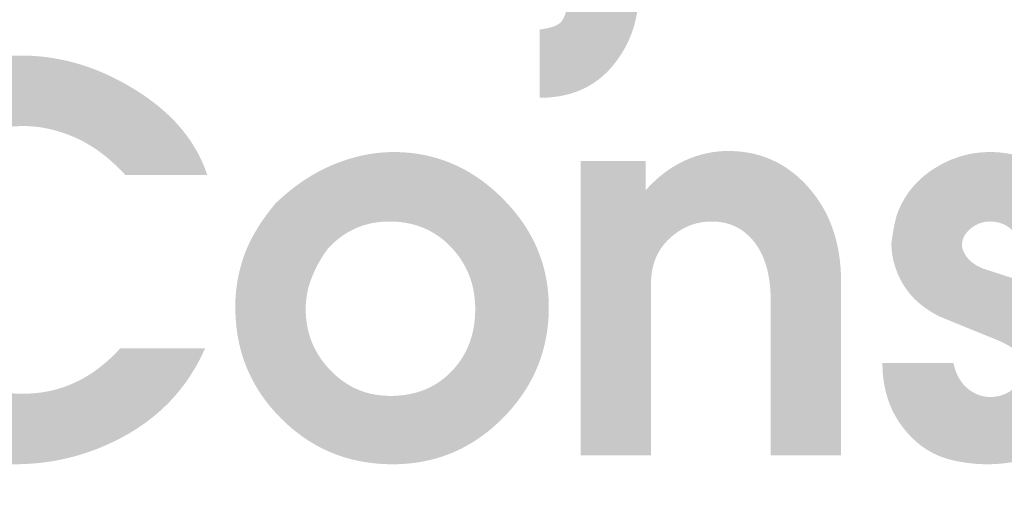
# Model space of a CAD drawing. Header units: millimetres. Extents: x 8949 to 48457, y -1077 to 15217.
# Tile 23 of 63: x 23380 to 23446, y 9944 to 9976. Entities that reach past the tile are written whole.
import ezdxf

# ---------------------------------------------------------------- set-up
doc = ezdxf.new("R2010")
doc.units = ezdxf.units.MM
doc.layers.add('0A_OCIEPLENIE', color=30, linetype='Continuous', lineweight=9)
doc.layers.add('0Z_OPISY', color=7, linetype='Continuous', lineweight=9)
doc.styles.add('ARIAL 2', font='ARIALN.TTF')

# ---------------------------------------------------------------- blocks, each defined once
blk = doc.blocks.new('G$C46E6ED60')
at = {"true_color": 0x142354}
h = blk.add_hatch(color=179, dxfattribs=at)
h.paths.add_polyline_path([(600.55, 202.51), (618.17, 202.51), (618.17, 186.49), (600.55, 186.49)])
h.paths.add_polyline_path([(618.17, 178.01), (618.17, 106.71), (618.16, 105.86), (618.13, 105.01), (618.08, 104.17), (618.01, 103.35), (617.92, 102.53), (617.81, 101.72), (617.68, 100.92), (617.52, 100.14), (617.35, 99.36), (617.16, 98.59), (616.95, 97.83), (616.71, 97.08), (616.46, 96.34), (616.19, 95.61), (615.89, 94.89), (615.58, 94.18), (615.25, 93.48), (614.89, 92.79), (614.52, 92.11), (614.12, 91.44), (613.71, 90.77), (613.27, 90.12), (612.82, 89.48), (612.34, 88.85), (611.77, 88.12), (611.18, 87.43), (610.57, 86.77), (609.94, 86.14), (609.29, 85.54), (608.63, 84.97), (607.94, 84.43), (607.24, 83.92), (606.51, 83.44), (605.77, 83), (605.01, 82.58), (604.23, 82.2), (603.43, 81.84), (602.61, 81.52), (601.78, 81.23), (600.92, 80.96), (600.05, 80.73), (599.16, 80.53), (598.24, 80.36), (597.31, 80.23), (596.36, 80.12), (595.4, 80.04), (594.41, 79.99), (593.4, 79.98), (593.4, 97.05), (593.73, 97.1), (594.04, 97.14), (594.35, 97.19), (594.65, 97.24), (594.94, 97.3), (595.21, 97.35), (595.48, 97.41), (595.74, 97.47), (595.99, 97.54), (596.23, 97.6), (596.46, 97.67), (596.68, 97.74), (596.89, 97.82), (597.09, 97.89), (597.28, 97.97), (597.46, 98.05), (597.64, 98.13), (597.8, 98.22), (597.95, 98.3), (598.09, 98.39), (598.23, 98.48), (598.35, 98.58), (598.47, 98.67), (598.57, 98.77), (598.73, 98.95), (598.89, 99.15), (599.03, 99.36), (599.17, 99.59), (599.31, 99.82), (599.44, 100.08), (599.56, 100.34), (599.67, 100.62), (599.78, 100.92), (599.88, 101.22), (599.97, 101.54), (600.05, 101.88), (600.13, 102.23), (600.21, 102.59), (600.27, 102.97), (600.33, 103.36), (600.38, 103.76), (600.43, 104.18), (600.46, 104.61), (600.5, 105.05), (600.52, 105.51), (600.54, 105.99), (600.55, 106.47), (600.55, 106.97), (600.55, 178.01)])
for points in [[(413.37, 41.44), (413.39, 42.81), (413.46, 44.18), (413.57, 45.55), (413.72, 46.91), (413.92, 48.26), (414.17, 49.61), (414.45, 50.95), (414.78, 52.29), (415.16, 53.62), (415.58, 54.95), (416.04, 56.27), (416.55, 57.58), (417.1, 58.89), (417.7, 60.19), (418.34, 61.49), (419.03, 62.79), (419.76, 64.07), (420.53, 65.35), (421.35, 66.63), (422.21, 67.9), (423.11, 69.17), (424.06, 70.42), (425.06, 71.68), (426.1, 72.93), (427.36, 74.36), (428.64, 75.74), (429.96, 77.05), (431.3, 78.3), (432.67, 79.49), (434.07, 80.63), (435.49, 81.69), (436.94, 82.7), (438.42, 83.65), (439.92, 84.53), (441.46, 85.36), (443.02, 86.12), (444.6, 86.83), (446.22, 87.47), (447.86, 88.05), (449.53, 88.57), (451.22, 89.03), (452.94, 89.42), (454.69, 89.76), (456.47, 90.03), (458.28, 90.25), (460.11, 90.4), (461.97, 90.49), (463.85, 90.52), (465.01, 90.51), (466.16, 90.47), (467.32, 90.4), (468.47, 90.31), (469.62, 90.18), (470.76, 90.03), (471.91, 89.86), (473.05, 89.65), (474.19, 89.42), (475.33, 89.17), (476.46, 88.88), (477.59, 88.57), (478.72, 88.23), (479.85, 87.87), (480.98, 87.47), (482.1, 87.05), (483.22, 86.6), (484.34, 86.13), (485.46, 85.63), (486.57, 85.1), (487.68, 84.54), (488.79, 83.96), (489.9, 83.35), (491, 82.71), (492.22, 81.97), (493.4, 81.22), (494.55, 80.45), (495.66, 79.67), (496.73, 78.87), (497.77, 78.06), (498.77, 77.23), (499.73, 76.38), (500.66, 75.52), (501.55, 74.64), (502.41, 73.75), (503.23, 72.84), (504.01, 71.92), (504.75, 70.98), (505.46, 70.02), (506.14, 69.05), (506.77, 68.06), (507.37, 67.06), (507.94, 66.04), (508.46, 65.01), (508.96, 63.96), (509.41, 62.89), (509.83, 61.81), (510.21, 60.72), (489.68, 60.72), (489.21, 61.23), (488.73, 61.73), (488.25, 62.22), (487.76, 62.7), (487.27, 63.17), (486.78, 63.62), (486.29, 64.07), (485.79, 64.5), (485.29, 64.93), (484.79, 65.34), (484.28, 65.74), (483.77, 66.13), (483.26, 66.51), (482.75, 66.87), (482.23, 67.23), (481.71, 67.57), (481.18, 67.91), (480.66, 68.23), (480.13, 68.54), (479.59, 68.84), (479.06, 69.13), (478.52, 69.4), (477.98, 69.67), (477.43, 69.92), (476.88, 70.17), (476.34, 70.4), (475.79, 70.62), (475.24, 70.84), (474.69, 71.04), (474.14, 71.23), (473.58, 71.41), (473.03, 71.58), (472.48, 71.74), (471.93, 71.89), (471.37, 72.03), (470.82, 72.16), (470.26, 72.28), (469.71, 72.39), (469.15, 72.49), (468.59, 72.58), (468.04, 72.66), (467.48, 72.72), (466.92, 72.78), (466.36, 72.83), (465.8, 72.86), (465.24, 72.89), (464.68, 72.9), (464.11, 72.91), (463.03, 72.89), (461.95, 72.84), (460.88, 72.75), (459.83, 72.63), (458.79, 72.48), (457.76, 72.29), (456.74, 72.06), (455.73, 71.8), (454.73, 71.5), (453.75, 71.17), (452.77, 70.81), (451.81, 70.41), (450.86, 69.98), (449.92, 69.51), (448.99, 69.01), (448.07, 68.47), (447.16, 67.9), (446.27, 67.29), (445.38, 66.65), (444.51, 65.97), (443.65, 65.26), (442.8, 64.52), (441.96, 63.74), (441.13, 62.93), (440.33, 62.09), (439.56, 61.24), (438.82, 60.38), (438.11, 59.51), (437.45, 58.63), (436.81, 57.74), (436.21, 56.84), (435.65, 55.92), (435.11, 55), (434.62, 54.07), (434.16, 53.12), (433.73, 52.16), (433.33, 51.2), (432.97, 50.22), (432.65, 49.23), (432.36, 48.23), (432.1, 47.22), (431.88, 46.2), (431.69, 45.17), (431.54, 44.13), (431.42, 43.08), (431.33, 42.02), (431.28, 40.94), (431.26, 39.86), (431.28, 38.63), (431.33, 37.43), (431.42, 36.23), (431.54, 35.06), (431.7, 33.91), (431.89, 32.77), (432.12, 31.65), (432.38, 30.54), (432.68, 29.46), (433.01, 28.39), (433.38, 27.34), (433.78, 26.3), (434.22, 25.29), (434.69, 24.29), (435.19, 23.31), (435.74, 22.34), (436.31, 21.4), (436.93, 20.47), (437.57, 19.56), (438.25, 18.66), (438.97, 17.79), (439.72, 16.93), (440.51, 16.09), (441.33, 15.26), (442.13, 14.51), (442.95, 13.79), (443.77, 13.1), (444.61, 12.44), (445.47, 11.81), (446.33, 11.22), (447.21, 10.65), (448.1, 10.12), (449, 9.63), (449.92, 9.16), (450.85, 8.73), (451.79, 8.32), (452.75, 7.96), (453.72, 7.62), (454.7, 7.31), (455.69, 7.04), (456.7, 6.8), (457.72, 6.59), (458.75, 6.41), (459.8, 6.27), (460.86, 6.16), (461.93, 6.08), (463.02, 6.03), (464.11, 6.01), (465.28, 6.03), (466.43, 6.09), (467.57, 6.19), (468.69, 6.33), (469.8, 6.51), (470.9, 6.72), (471.99, 6.98), (473.06, 7.28), (474.13, 7.61), (475.17, 7.99), (476.21, 8.4), (477.23, 8.86), (478.24, 9.35), (479.24, 9.88), (480.22, 10.46), (481.19, 11.07), (482.15, 11.72), (483.09, 12.42), (484.02, 13.15), (484.94, 13.92), (485.85, 14.73), (486.74, 15.58), (487.62, 16.47), (488.49, 17.4), (509.69, 17.4), (509.12, 16.16), (508.52, 14.94), (507.9, 13.74), (507.24, 12.57), (506.56, 11.43), (505.84, 10.31), (505.1, 9.22), (504.33, 8.16), (503.52, 7.12), (502.69, 6.1), (501.83, 5.12), (500.94, 4.15), (500.02, 3.22), (499.07, 2.31), (498.09, 1.42), (497.08, 0.56), (496.05, -0.27), (494.98, -1.08), (493.88, -1.86), (492.76, -2.62), (491.6, -3.35), (490.42, -4.05), (489.2, -4.73), (487.96, -5.39), (486.94, -5.89), (485.91, -6.38), (484.89, -6.84), (483.85, -7.29), (482.81, -7.71), (481.76, -8.11), (480.71, -8.48), (479.66, -8.84), (478.59, -9.18), (477.53, -9.49), (476.45, -9.78), (475.37, -10.05), (474.29, -10.3), (473.2, -10.53), (472.1, -10.73), (471, -10.92), (469.9, -11.08), (468.78, -11.22), (467.67, -11.34), (466.54, -11.43), (465.41, -11.51), (464.28, -11.56), (463.14, -11.6), (461.99, -11.61), (460.31, -11.58), (458.66, -11.51), (457.03, -11.38), (455.42, -11.21), (453.83, -10.99), (452.27, -10.72), (450.72, -10.39), (449.2, -10.02), (447.71, -9.6), (446.23, -9.13), (444.78, -8.61), (443.35, -8.04), (441.94, -7.42), (440.56, -6.75), (439.19, -6.03), (437.86, -5.26), (436.54, -4.44), (435.24, -3.57), (433.97, -2.66), (432.72, -1.69), (431.49, -0.67), (430.29, 0.4), (429.11, 1.51), (427.95, 2.68), (426.76, 3.95), (425.62, 5.25), (424.53, 6.58), (423.49, 7.95), (422.51, 9.34), (421.57, 10.76), (420.69, 12.21), (419.85, 13.69), (419.07, 15.2), (418.33, 16.74), (417.65, 18.31), (417.02, 19.91), (416.43, 21.54), (415.9, 23.2), (415.42, 24.89), (414.99, 26.61), (414.61, 28.36), (414.28, 30.14), (414, 31.94), (413.78, 33.78), (413.6, 35.65), (413.47, 37.55), (413.4, 39.48)], [(682.69, 50.61), (682.91, 51.24), (683.16, 51.85), (683.42, 52.45), (683.69, 53.04), (683.98, 53.63), (684.29, 54.2), (684.61, 54.76), (684.95, 55.3), (685.3, 55.84), (685.67, 56.37), (686.06, 56.88), (686.46, 57.38), (686.88, 57.88), (687.31, 58.36), (687.76, 58.83), (688.22, 59.29), (688.7, 59.74), (689.19, 60.18), (689.7, 60.6), (690.23, 61.02), (690.77, 61.42), (691.33, 61.81), (691.9, 62.2), (692.49, 62.57), (693.02, 62.88), (693.55, 63.18), (694.09, 63.47), (694.63, 63.74), (695.17, 64), (695.72, 64.25), (696.26, 64.49), (696.82, 64.71), (697.37, 64.91), (697.92, 65.11), (698.48, 65.29), (699.05, 65.45), (699.61, 65.61), (700.18, 65.75), (700.75, 65.88), (701.32, 65.99), (701.89, 66.09), (702.47, 66.18), (703.05, 66.25), (703.64, 66.31), (704.22, 66.36), (704.81, 66.39), (705.4, 66.41), (706, 66.42), (706.79, 66.41), (707.57, 66.37), (708.35, 66.32), (709.12, 66.24), (709.88, 66.14), (710.63, 66.02), (711.38, 65.88), (712.12, 65.71), (712.85, 65.52), (713.57, 65.31), (714.28, 65.08), (714.99, 64.83), (715.69, 64.55), (716.38, 64.25), (717.07, 63.93), (717.75, 63.59), (718.42, 63.22), (719.08, 62.84), (719.73, 62.43), (720.38, 62), (721.02, 61.55), (721.65, 61.07), (722.28, 60.57), (722.89, 60.05), (723.49, 59.52), (724.07, 58.97), (724.62, 58.41), (725.14, 57.84), (725.64, 57.25), (726.11, 56.66), (726.55, 56.05), (726.97, 55.43), (727.37, 54.8), (727.74, 54.16), (728.08, 53.5), (728.4, 52.83), (728.7, 52.16), (728.97, 51.46), (729.21, 50.76), (729.42, 50.05), (729.62, 49.32), (729.78, 48.58), (729.92, 47.83), (730.04, 47.07), (730.13, 46.29), (730.19, 45.51), (730.23, 44.71), (730.24, 43.9), (713.42, 43.9), (713.33, 44.12), (713.23, 44.33), (713.14, 44.54), (713.04, 44.74), (712.94, 44.94), (712.83, 45.14), (712.72, 45.32), (712.61, 45.51), (712.5, 45.69), (712.38, 45.86), (712.26, 46.03), (712.14, 46.2), (712.01, 46.36), (711.89, 46.51), (711.75, 46.66), (711.62, 46.81), (711.48, 46.95), (711.34, 47.09), (711.2, 47.22), (711.05, 47.34), (710.9, 47.46), (710.75, 47.58), (710.6, 47.69), (710.44, 47.8), (710.28, 47.9), (710.11, 48), (709.95, 48.09), (709.78, 48.18), (709.61, 48.27), (709.44, 48.35), (709.27, 48.43), (709.09, 48.5), (708.91, 48.57), (708.73, 48.63), (708.55, 48.69), (708.37, 48.74), (708.18, 48.79), (707.99, 48.84), (707.8, 48.88), (707.61, 48.92), (707.41, 48.95), (707.22, 48.98), (707.02, 49), (706.82, 49.02), (706.62, 49.04), (706.41, 49.05), (706.21, 49.06), (706, 49.06), (705.78, 49.05), (705.56, 49.05), (705.34, 49.03), (705.13, 49.01), (704.91, 48.98), (704.7, 48.95), (704.49, 48.91), (704.28, 48.86), (704.08, 48.81), (703.87, 48.75), (703.67, 48.68), (703.46, 48.61), (703.26, 48.53), (703.06, 48.45), (702.87, 48.36), (702.67, 48.26), (702.48, 48.16), (702.28, 48.05), (702.09, 47.94), (701.9, 47.82), (701.72, 47.69), (701.53, 47.55), (701.34, 47.41), (701.16, 47.27), (700.98, 47.12), (700.81, 46.96), (700.65, 46.81), (700.49, 46.65), (700.35, 46.49), (700.21, 46.33), (700.07, 46.16), (699.95, 45.99), (699.83, 45.82), (699.72, 45.65), (699.62, 45.47), (699.52, 45.3), (699.44, 45.12), (699.36, 44.93), (699.29, 44.75), (699.22, 44.56), (699.16, 44.37), (699.12, 44.17), (699.07, 43.98), (699.04, 43.78), (699.01, 43.58), (698.99, 43.37), (698.98, 43.17), (698.98, 42.96), (699, 42.82), (699.03, 42.69), (699.06, 42.56), (699.09, 42.43), (699.13, 42.29), (699.17, 42.16), (699.22, 42.03), (699.27, 41.9), (699.32, 41.77), (699.37, 41.64), (699.43, 41.51), (699.49, 41.38), (699.56, 41.25), (699.62, 41.12), (699.7, 40.99), (699.77, 40.86), (699.85, 40.73), (699.93, 40.6), (700.02, 40.47), (700.11, 40.34), (700.2, 40.22), (700.3, 40.09), (700.4, 39.96), (700.5, 39.83), (700.61, 39.71), (700.72, 39.58), (700.84, 39.46), (700.96, 39.34), (701.09, 39.22), (701.22, 39.1), (701.35, 38.98), (701.49, 38.87), (701.64, 38.75), (701.79, 38.64), (701.95, 38.53), (702.11, 38.42), (702.27, 38.32), (702.44, 38.21), (702.62, 38.11), (702.8, 38.01), (702.98, 37.91), (703.17, 37.81), (703.36, 37.71), (703.56, 37.62), (703.77, 37.52), (703.98, 37.43), (704.19, 37.34), (704.41, 37.25), (705.03, 37.05), (705.65, 36.85), (706.26, 36.65), (706.88, 36.45), (707.5, 36.25), (708.12, 36.05), (708.74, 35.85), (709.35, 35.65), (709.97, 35.45), (710.59, 35.25), (711.21, 35.05), (711.83, 34.85), (712.44, 34.66), (713.06, 34.46), (713.68, 34.26), (714.3, 34.06), (714.92, 33.86), (715.54, 33.66), (716.15, 33.46), (716.77, 33.26), (717.39, 33.06), (718.01, 32.86), (718.63, 32.66), (719.25, 32.47), (720.2, 32), (721.11, 31.52), (722, 31.02), (722.84, 30.51), (723.65, 29.97), (724.42, 29.42), (725.15, 28.85), (725.85, 28.26), (726.51, 27.66), (727.14, 27.03), (727.73, 26.39), (728.28, 25.73), (728.8, 25.05), (729.28, 24.36), (729.73, 23.64), (730.13, 22.91), (730.51, 22.16), (730.84, 21.39), (731.14, 20.61), (731.4, 19.8), (731.63, 18.98), (731.82, 18.14), (731.97, 17.28), (732.09, 16.41), (732.08, 15.44), (732.05, 14.49), (731.99, 13.55), (731.92, 12.63), (731.82, 11.72), (731.69, 10.82), (731.55, 9.94), (731.39, 9.07), (731.2, 8.22), (730.99, 7.38), (730.76, 6.56), (730.5, 5.75), (730.23, 4.96), (729.93, 4.17), (729.61, 3.41), (729.27, 2.66), (728.9, 1.92), (728.52, 1.2), (728.11, 0.49), (727.68, -0.21), (727.23, -0.89), (726.75, -1.56), (726.26, -2.21), (725.74, -2.85), (725.12, -3.56), (724.48, -4.25), (723.83, -4.9), (723.15, -5.52), (722.45, -6.12), (721.74, -6.68), (721, -7.21), (720.25, -7.72), (719.47, -8.19), (718.68, -8.63), (717.86, -9.04), (717.03, -9.42), (716.17, -9.77), (715.3, -10.09), (714.4, -10.38), (713.49, -10.64), (712.56, -10.86), (711.6, -11.06), (710.63, -11.23), (709.64, -11.36), (708.63, -11.47), (707.6, -11.55), (706.54, -11.59), (705.47, -11.61), (705.15, -11.61), (704.83, -11.6), (704.51, -11.6), (704.19, -11.59), (703.86, -11.57), (703.54, -11.56), (703.22, -11.54), (702.89, -11.52), (702.57, -11.5), (702.24, -11.47), (701.92, -11.44), (701.59, -11.41), (701.27, -11.38), (700.94, -11.34), (700.61, -11.3), (700.29, -11.26), (699.96, -11.21), (699.63, -11.16), (699.3, -11.11), (698.97, -11.06), (698.64, -11), (698.31, -10.94), (697.98, -10.88), (697.65, -10.81), (697.01, -10.68), (696.37, -10.53), (695.74, -10.37), (695.12, -10.19), (694.51, -9.99), (693.91, -9.77), (693.32, -9.54), (692.74, -9.29), (692.16, -9.02), (691.6, -8.74), (691.05, -8.43), (690.5, -8.12), (689.96, -7.78), (689.44, -7.43), (688.92, -7.06), (688.41, -6.67), (687.91, -6.26), (687.42, -5.84), (686.94, -5.4), (686.47, -4.95), (686.01, -4.47), (685.55, -3.98), (685.11, -3.47), (684.68, -2.95), (684.22, -2.38), (683.79, -1.8), (683.37, -1.21), (682.98, -0.6), (682.6, 0.01), (682.24, 0.63), (681.9, 1.27), (681.58, 1.91), (681.28, 2.57), (681, 3.24), (680.74, 3.91), (680.5, 4.6), (680.28, 5.3), (680.08, 6.01), (679.89, 6.73), (679.73, 7.46), (679.58, 8.2), (679.46, 8.96), (679.35, 9.72), (679.26, 10.49), (679.19, 11.28), (679.15, 12.07), (679.12, 12.88), (679.11, 13.69), (696.86, 13.69), (696.94, 13.35), (697.03, 13.01), (697.12, 12.68), (697.21, 12.36), (697.32, 12.04), (697.43, 11.73), (697.54, 11.43), (697.66, 11.14), (697.79, 10.85), (697.92, 10.57), (698.06, 10.29), (698.2, 10.03), (698.35, 9.77), (698.5, 9.51), (698.67, 9.27), (698.83, 9.03), (699, 8.8), (699.18, 8.57), (699.36, 8.35), (699.55, 8.14), (699.75, 7.94), (699.95, 7.74), (700.16, 7.55), (700.37, 7.37), (700.58, 7.19), (700.8, 7.02), (701.02, 6.86), (701.24, 6.71), (701.47, 6.56), (701.69, 6.43), (701.92, 6.29), (702.14, 6.17), (702.37, 6.05), (702.6, 5.95), (702.83, 5.85), (703.07, 5.75), (703.3, 5.67), (703.54, 5.59), (703.78, 5.52), (704.02, 5.45), (704.26, 5.39), (704.5, 5.35), (704.75, 5.3), (704.99, 5.27), (705.24, 5.24), (705.49, 5.23), (705.74, 5.21), (706, 5.21), (706.29, 5.21), (706.58, 5.23), (706.87, 5.24), (707.16, 5.27), (707.44, 5.31), (707.71, 5.35), (707.99, 5.4), (708.26, 5.45), (708.52, 5.52), (708.78, 5.59), (709.04, 5.67), (709.29, 5.76), (709.54, 5.85), (709.79, 5.96), (710.03, 6.07), (710.27, 6.19), (710.5, 6.31), (710.73, 6.44), (710.96, 6.58), (711.18, 6.73), (711.4, 6.89), (711.61, 7.05), (711.82, 7.22), (712.03, 7.4), (712.23, 7.59), (712.42, 7.78), (712.6, 7.97), (712.78, 8.17), (712.94, 8.37), (713.1, 8.58), (713.25, 8.79), (713.39, 9), (713.52, 9.22), (713.64, 9.45), (713.76, 9.68), (713.87, 9.91), (713.96, 10.15), (714.05, 10.39), (714.13, 10.64), (714.21, 10.89), (714.27, 11.14), (714.33, 11.4), (714.37, 11.66), (714.41, 11.93), (714.44, 12.2), (714.46, 12.48), (714.48, 12.76), (714.48, 13.05), (714.47, 13.36), (714.43, 13.66), (714.37, 13.96), (714.28, 14.26), (714.17, 14.56), (714.04, 14.85), (713.88, 15.14), (713.69, 15.43), (713.48, 15.71), (713.25, 16), (712.99, 16.27), (712.71, 16.55), (712.4, 16.82), (712.07, 17.09), (711.71, 17.36), (711.33, 17.62), (710.92, 17.88), (710.49, 18.14), (710.04, 18.39), (709.56, 18.64), (709.05, 18.89), (708.52, 19.14), (707.97, 19.38), (707.39, 19.62), (706.8, 19.86), (706.21, 20.09), (705.63, 20.33), (705.04, 20.57), (704.45, 20.81), (703.87, 21.04), (703.29, 21.28), (702.7, 21.52), (702.12, 21.75), (701.54, 21.99), (700.96, 22.22), (700.39, 22.46), (699.81, 22.69), (699.24, 22.93), (698.66, 23.16), (698.09, 23.4), (697.52, 23.63), (696.95, 23.86), (696.38, 24.1), (695.81, 24.33), (695.25, 24.56), (694.68, 24.79), (694.12, 25.03), (693.55, 25.26), (693.04, 25.52), (692.54, 25.78), (692.04, 26.05), (691.56, 26.33), (691.1, 26.61), (690.64, 26.9), (690.19, 27.2), (689.76, 27.51), (689.33, 27.82), (688.92, 28.14), (688.52, 28.46), (688.13, 28.79), (687.75, 29.13), (687.39, 29.47), (687.03, 29.83), (686.69, 30.18), (686.35, 30.55), (686.03, 30.92), (685.72, 31.3), (685.42, 31.68), (685.13, 32.07), (684.86, 32.47), (684.59, 32.88), (684.34, 33.29), (684.09, 33.7), (683.86, 34.12), (683.64, 34.54), (683.43, 34.96), (683.23, 35.38), (683.03, 35.8), (682.85, 36.22), (682.68, 36.65), (682.52, 37.07), (682.37, 37.5), (682.23, 37.93), (682.1, 38.35), (681.99, 38.78), (681.88, 39.21), (681.78, 39.65), (681.69, 40.08), (681.61, 40.51), (681.55, 40.95), (681.49, 41.39), (681.44, 41.82), (681.41, 42.26), (681.38, 42.7), (681.36, 43.14), (681.36, 43.59), (681.38, 43.76), (681.4, 43.93), (681.42, 44.1), (681.45, 44.27), (681.47, 44.44), (681.49, 44.6), (681.51, 44.76), (681.53, 44.92), (681.56, 45.08), (681.58, 45.24), (681.6, 45.39), (681.62, 45.54), (681.64, 45.69), (681.67, 45.83), (681.69, 45.97), (681.71, 46.12), (681.73, 46.25), (681.76, 46.39), (681.78, 46.53), (681.8, 46.66), (681.82, 46.79), (681.85, 46.91), (681.87, 47.04), (681.89, 47.16), (681.91, 47.29), (681.94, 47.41), (681.96, 47.54), (681.99, 47.67), (682.01, 47.8), (682.04, 47.93), (682.07, 48.06), (682.1, 48.2), (682.13, 48.33), (682.16, 48.47), (682.19, 48.61), (682.22, 48.76), (682.25, 48.9), (682.29, 49.05), (682.32, 49.19), (682.36, 49.34), (682.4, 49.5), (682.44, 49.65), (682.47, 49.81), (682.51, 49.96), (682.56, 50.12), (682.6, 50.28), (682.64, 50.45)]]:
    blk.add_hatch(color=179, dxfattribs=at).paths.add_polyline_path(points, is_closed=False)
blk.add_hatch(color=179, dxfattribs=at).paths.add_polyline_path([(603.61, 64.16), (619.9, 64.16), (619.9, 56.88), (620.27, 57.28), (620.63, 57.68), (621.01, 58.06), (621.38, 58.44), (621.76, 58.81), (622.14, 59.17), (622.53, 59.53), (622.92, 59.87), (623.31, 60.21), (623.7, 60.53), (624.1, 60.85), (624.5, 61.16), (624.91, 61.47), (625.31, 61.76), (625.73, 62.04), (626.14, 62.32), (626.56, 62.59), (626.98, 62.85), (627.4, 63.1), (627.83, 63.34), (628.26, 63.58), (628.69, 63.8), (629.13, 64.02), (629.57, 64.23), (630.01, 64.43), (630.45, 64.62), (630.9, 64.8), (631.34, 64.98), (631.79, 65.14), (632.24, 65.3), (632.69, 65.45), (633.14, 65.59), (633.59, 65.72), (634.05, 65.85), (634.5, 65.96), (634.96, 66.07), (635.42, 66.17), (635.88, 66.25), (636.34, 66.33), (636.81, 66.41), (637.27, 66.47), (637.73, 66.53), (638.2, 66.57), (638.67, 66.61), (639.14, 66.64), (639.61, 66.66), (640.08, 66.67), (640.56, 66.68), (641.52, 66.66), (642.48, 66.62), (643.42, 66.54), (644.34, 66.44), (645.26, 66.3), (646.16, 66.14), (647.05, 65.95), (647.92, 65.72), (648.78, 65.47), (649.63, 65.18), (650.47, 64.87), (651.29, 64.52), (652.1, 64.15), (652.9, 63.75), (653.69, 63.31), (654.46, 62.85), (655.22, 62.36), (655.96, 61.83), (656.7, 61.28), (657.42, 60.7), (658.12, 60.08), (658.82, 59.44), (659.5, 58.77), (660.17, 58.06), (660.87, 57.28), (661.54, 56.48), (662.18, 55.66), (662.8, 54.82), (663.38, 53.95), (663.93, 53.07), (664.46, 52.17), (664.95, 51.25), (665.41, 50.31), (665.84, 49.35), (666.25, 48.37), (666.62, 47.37), (666.97, 46.35), (667.28, 45.31), (667.56, 44.25), (667.82, 43.17), (668.04, 42.07), (668.24, 40.95), (668.4, 39.82), (668.53, 38.66), (668.64, 37.48), (668.71, 36.28), (668.76, 35.06), (668.77, 33.83), (668.77, -9.36), (651.16, -9.36), (651.16, 29.19), (651.15, 30.01), (651.13, 30.82), (651.09, 31.6), (651.04, 32.38), (650.97, 33.13), (650.88, 33.87), (650.78, 34.59), (650.66, 35.3), (650.53, 35.99), (650.38, 36.67), (650.22, 37.32), (650.04, 37.97), (649.84, 38.59), (649.63, 39.2), (649.4, 39.8), (649.16, 40.38), (648.9, 40.94), (648.63, 41.48), (648.34, 42.01), (648.03, 42.53), (647.71, 43.03), (647.38, 43.51), (647.03, 43.97), (646.66, 44.42), (646.32, 44.8), (645.98, 45.16), (645.63, 45.51), (645.27, 45.84), (644.9, 46.15), (644.53, 46.45), (644.15, 46.73), (643.76, 47), (643.36, 47.25), (642.95, 47.48), (642.54, 47.7), (642.12, 47.9), (641.69, 48.08), (641.25, 48.25), (640.81, 48.41), (640.35, 48.54), (639.89, 48.66), (639.43, 48.77), (638.95, 48.86), (638.47, 48.93), (637.98, 48.99), (637.48, 49.03), (636.97, 49.05), (636.46, 49.06), (635.95, 49.05), (635.45, 49.03), (634.95, 48.99), (634.47, 48.94), (633.98, 48.87), (633.5, 48.79), (633.03, 48.69), (632.56, 48.58), (632.1, 48.45), (631.64, 48.31), (631.19, 48.15), (630.74, 47.98), (630.3, 47.8), (629.86, 47.59), (629.43, 47.38), (629.01, 47.15), (628.59, 46.9), (628.17, 46.64), (627.76, 46.36), (627.36, 46.07), (626.96, 45.76), (626.56, 45.44), (626.17, 45.11), (625.79, 44.75), (625.42, 44.39), (625.06, 44.02), (624.72, 43.64), (624.39, 43.25), (624.09, 42.85), (623.79, 42.44), (623.52, 42.02), (623.25, 41.6), (623.01, 41.16), (622.78, 40.72), (622.56, 40.27), (622.37, 39.8), (622.18, 39.33), (622.02, 38.85), (621.87, 38.37), (621.73, 37.87), (621.61, 37.36), (621.51, 36.85), (621.42, 36.32), (621.35, 35.79), (621.3, 35.25), (621.26, 34.7), (621.23, 34.14), (621.23, 33.57), (621.23, -9.36), (603.61, -9.36)])
h = blk.add_hatch(color=179, dxfattribs=at)
h.paths.add_polyline_path([(540.55, 42.46), (540.34, 42.18), (540.14, 41.91), (539.94, 41.62), (539.74, 41.34), (539.54, 41.06), (539.35, 40.77), (539.16, 40.48), (538.98, 40.19), (538.79, 39.9), (538.61, 39.61), (538.44, 39.31), (538.27, 39.01), (538.1, 38.71), (537.93, 38.41), (537.77, 38.1), (537.61, 37.79), (537.45, 37.48), (537.3, 37.17), (537.15, 36.86), (537, 36.54), (536.86, 36.23), (536.72, 35.91), (536.58, 35.58), (536.45, 35.26), (536.32, 34.93), (536.19, 34.61), (536.07, 34.28), (535.96, 33.95), (535.85, 33.62), (535.75, 33.29), (535.65, 32.96), (535.56, 32.62), (535.47, 32.29), (535.39, 31.95), (535.32, 31.62), (535.25, 31.28), (535.19, 30.94), (535.13, 30.6), (535.07, 30.26), (535.03, 29.92), (534.99, 29.57), (534.95, 29.23), (534.92, 28.88), (534.89, 28.53), (534.87, 28.19), (534.86, 27.84), (534.85, 27.49), (534.85, 27.13), (534.86, 26.4), (534.89, 25.68), (534.95, 24.96), (535.02, 24.26), (535.12, 23.56), (535.24, 22.87), (535.38, 22.18), (535.54, 21.51), (535.72, 20.85), (535.92, 20.19), (536.15, 19.54), (536.39, 18.9), (536.66, 18.27), (536.95, 17.65), (537.26, 17.03), (537.59, 16.43), (537.94, 15.83), (538.32, 15.24), (538.71, 14.66), (539.13, 14.09), (539.57, 13.53), (540.03, 12.97), (540.51, 12.42), (541.01, 11.89), (541.53, 11.36), (542.06, 10.86), (542.6, 10.38), (543.14, 9.93), (543.7, 9.49), (544.26, 9.08), (544.84, 8.69), (545.42, 8.33), (546.02, 7.98), (546.62, 7.66), (547.23, 7.36), (547.85, 7.08), (548.48, 6.82), (549.12, 6.59), (549.77, 6.38), (550.43, 6.19), (551.1, 6.02), (551.78, 5.88), (552.47, 5.76), (553.17, 5.66), (553.87, 5.58), (554.59, 5.52), (555.31, 5.49), (556.05, 5.48), (556.83, 5.49), (557.59, 5.52), (558.34, 5.58), (559.09, 5.65), (559.81, 5.75), (560.53, 5.86), (561.24, 6), (561.93, 6.16), (562.61, 6.34), (563.28, 6.55), (563.93, 6.77), (564.58, 7.01), (565.21, 7.28), (565.83, 7.57), (566.43, 7.88), (567.03, 8.21), (567.61, 8.56), (568.18, 8.93), (568.74, 9.33), (569.29, 9.75), (569.82, 10.18), (570.34, 10.64), (570.85, 11.12), (571.35, 11.62), (571.83, 12.14), (572.29, 12.67), (572.73, 13.21), (573.15, 13.76), (573.55, 14.32), (573.93, 14.9), (574.29, 15.48), (574.62, 16.08), (574.94, 16.68), (575.24, 17.3), (575.51, 17.93), (575.77, 18.57), (576.01, 19.22), (576.22, 19.89), (576.42, 20.56), (576.59, 21.25), (576.74, 21.94), (576.88, 22.65), (576.99, 23.37), (577.08, 24.1), (577.16, 24.84), (577.21, 25.59), (577.24, 26.36), (577.25, 27.13), (577.24, 27.9), (577.21, 28.66), (577.15, 29.4), (577.08, 30.14), (576.98, 30.86), (576.87, 31.58), (576.73, 32.28), (576.57, 32.98), (576.39, 33.66), (576.19, 34.34), (575.96, 35), (575.72, 35.66), (575.45, 36.3), (575.17, 36.94), (574.86, 37.56), (574.53, 38.17), (574.18, 38.78), (573.81, 39.37), (573.42, 39.95), (573.01, 40.53), (572.57, 41.09), (572.12, 41.64), (571.64, 42.19), (571.15, 42.72), (570.63, 43.24), (570.11, 43.73), (569.58, 44.21), (569.03, 44.66), (568.47, 45.09), (567.9, 45.49), (567.32, 45.88), (566.73, 46.24), (566.13, 46.58), (565.52, 46.9), (564.9, 47.2), (564.26, 47.47), (563.62, 47.73), (562.96, 47.96), (562.29, 48.17), (561.61, 48.35), (560.92, 48.52), (560.22, 48.66), (559.51, 48.78), (558.78, 48.88), (558.05, 48.96), (557.3, 49.01), (556.55, 49.05), (555.78, 49.06), (555.03, 49.05), (554.3, 49.01), (553.57, 48.95), (552.85, 48.87), (552.15, 48.77), (551.45, 48.65), (550.76, 48.5), (550.08, 48.32), (549.42, 48.13), (548.76, 47.91), (548.11, 47.67), (547.47, 47.41), (546.84, 47.12), (546.22, 46.81), (545.61, 46.48), (545.01, 46.12), (544.42, 45.75), (543.84, 45.35), (543.26, 44.92), (542.7, 44.48), (542.15, 44.01), (541.61, 43.51), (541.07, 43)], is_closed=False)
h.paths.add_polyline_path([(527.3, 53.59), (527.86, 54.12), (528.43, 54.64), (529, 55.16), (529.58, 55.66), (530.15, 56.14), (530.73, 56.62), (531.31, 57.09), (531.9, 57.54), (532.49, 57.98), (533.08, 58.41), (533.67, 58.83), (534.27, 59.24), (534.87, 59.64), (535.48, 60.02), (536.08, 60.4), (536.69, 60.76), (537.3, 61.11), (537.92, 61.45), (538.54, 61.78), (539.16, 62.09), (539.78, 62.4), (540.41, 62.69), (541.04, 62.97), (541.67, 63.24), (542.31, 63.5), (542.94, 63.75), (543.58, 63.98), (544.21, 64.21), (544.85, 64.42), (545.48, 64.63), (546.11, 64.82), (546.75, 65), (547.38, 65.17), (548.01, 65.33), (548.64, 65.48), (549.28, 65.62), (549.91, 65.75), (550.54, 65.86), (551.17, 65.97), (551.8, 66.06), (552.43, 66.15), (553.06, 66.22), (553.69, 66.28), (554.32, 66.33), (554.95, 66.37), (555.58, 66.39), (556.21, 66.41), (556.84, 66.42), (558.14, 66.4), (559.42, 66.34), (560.69, 66.24), (561.94, 66.1), (563.18, 65.91), (564.41, 65.69), (565.62, 65.43), (566.82, 65.13), (568, 64.79), (569.17, 64.41), (570.32, 63.99), (571.47, 63.52), (572.59, 63.02), (573.71, 62.48), (574.8, 61.9), (575.89, 61.27), (576.96, 60.61), (578.02, 59.91), (579.06, 59.16), (580.09, 58.38), (581.1, 57.56), (582.11, 56.69), (583.09, 55.79), (584.06, 54.84), (585.01, 53.87), (585.92, 52.89), (586.78, 51.89), (587.61, 50.87), (588.39, 49.85), (589.14, 48.81), (589.84, 47.75), (590.51, 46.68), (591.13, 45.6), (591.71, 44.5), (592.26, 43.39), (592.76, 42.26), (593.22, 41.12), (593.64, 39.97), (594.03, 38.8), (594.37, 37.62), (594.67, 36.43), (594.93, 35.22), (595.15, 33.99), (595.33, 32.76), (595.47, 31.5), (595.57, 30.24), (595.63, 28.96), (595.65, 27.67), (595.63, 26.33), (595.58, 25.01), (595.48, 23.7), (595.34, 22.42), (595.16, 21.14), (594.94, 19.89), (594.68, 18.64), (594.38, 17.42), (594.04, 16.21), (593.67, 15.01), (593.25, 13.84), (592.79, 12.67), (592.29, 11.53), (591.76, 10.4), (591.18, 9.28), (590.56, 8.18), (589.91, 7.1), (589.21, 6.03), (588.47, 4.98), (587.7, 3.95), (586.88, 2.93), (586.03, 1.92), (585.13, 0.94), (584.2, -0.03), (583.23, -0.98), (582.25, -1.88), (581.26, -2.75), (580.25, -3.57), (579.22, -4.35), (578.17, -5.1), (577.11, -5.8), (576.04, -6.46), (574.94, -7.09), (573.83, -7.67), (572.71, -8.21), (571.56, -8.71), (570.4, -9.18), (569.23, -9.6), (568.04, -9.98), (566.83, -10.32), (565.61, -10.62), (564.37, -10.88), (563.11, -11.11), (561.84, -11.29), (560.55, -11.43), (559.24, -11.53), (557.92, -11.59), (556.58, -11.61), (555.22, -11.59), (553.88, -11.53), (552.55, -11.43), (551.24, -11.29), (549.95, -11.11), (548.68, -10.89), (547.42, -10.63), (546.18, -10.34), (544.96, -10), (543.75, -9.62), (542.57, -9.21), (541.4, -8.75), (540.24, -8.25), (539.11, -7.72), (537.99, -7.14), (536.89, -6.53), (535.8, -5.87), (534.74, -5.18), (533.69, -4.44), (532.65, -3.67), (531.64, -2.85), (530.64, -2), (529.66, -1.11), (528.7, -0.17), (527.76, 0.79), (526.87, 1.77), (526.01, 2.76), (525.19, 3.78), (524.42, 4.81), (523.68, 5.86), (522.98, 6.92), (522.33, 8.01), (521.71, 9.11), (521.13, 10.22), (520.6, 11.36), (520.1, 12.51), (519.64, 13.68), (519.23, 14.86), (518.85, 16.07), (518.51, 17.29), (518.21, 18.52), (517.95, 19.78), (517.73, 21.05), (517.56, 22.34), (517.42, 23.65), (517.32, 24.97), (517.26, 26.31), (517.24, 27.67), (517.24, 28.24), (517.25, 28.81), (517.27, 29.38), (517.3, 29.94), (517.34, 30.5), (517.38, 31.07), (517.43, 31.63), (517.49, 32.18), (517.56, 32.74), (517.64, 33.29), (517.72, 33.84), (517.81, 34.39), (517.91, 34.94), (518.02, 35.49), (518.14, 36.03), (518.26, 36.57), (518.4, 37.11), (518.54, 37.65), (518.69, 38.18), (518.84, 38.72), (519.01, 39.25), (519.18, 39.78), (519.36, 40.3), (519.55, 40.83), (519.75, 41.35), (519.96, 41.88), (520.18, 42.4), (520.41, 42.93), (520.65, 43.45), (520.9, 43.98), (521.17, 44.51), (521.44, 45.04), (521.73, 45.57), (522.02, 46.1), (522.33, 46.63), (522.65, 47.16), (522.97, 47.69), (523.31, 48.22), (523.66, 48.76), (524.02, 49.29), (524.4, 49.82), (524.78, 50.36), (525.17, 50.9), (525.58, 51.43), (525.99, 51.97), (526.42, 52.51), (526.85, 53.05)], is_closed=False)

msp = doc.modelspace()

# ---------------------------------------------------------------- block references
at = {"layer": '0A_OCIEPLENIE', "xscale": 0.2695, "yscale": 0.2695, "zscale": 0.2695}
msp.add_blockref('G$C46E6ED60', (23255.21, 9949.294), dxfattribs=at)

# ---------------------------------------------------------------- texts
at = {"layer": '0Z_OPISY', "insert": (23185.442, 11287.083), "char_height": 10.003281, "width": 323.29083, "attachment_point": 1, "line_spacing_factor": 0.9, "style": 'ARIAL 2'}
msp.add_mtext('\\pi-20.007,l20.007,t20.007;{\\fArial|b0|i0|c238|p34;\\~\\~ UWAGI:\\P1. ^IWszystkie wymiary i rzędne należy sprawdzić na budowie, a zaistniałe niezgodności pomiędzy projektem architektoniczno-budowlanym i pozostałymi opracowaniami branżowymi należy wyjaśnić i uzgodnić z Głównym Projektantem.\\P2. ^IWszystkie systemowe rozwiązania detali wykonać zgodnie ze sztuką budowlaną\\P3.^IIzolacje wykonać zgodnie ze sztuką budowlaną zapewniając ciągłość izolacji\\P4. ^IPrzed zamówieniem elementów o małej tolerancji wymiarowej sprawdzić ilość i wymiary otworów na budowie\\P5. ^ISzczegółowe projekty instalacji sanitarnych, elektrycznych, teletechnicznych są tematem odpowiednich opracowań branżowych. \\P   ^IW przypadku wystąpienia rozbieżności pomiędzy poszczególnymi opracowaniami lub braku informacji należy uzgodnić rozwiązanie z autorem projektu.\\P6. ^IElementy konstrukcyjne są określone szczegółowo w projekcie konstrukcyjnym.\\P7. ^IUwagi i opisy zamieszczone w części opisowej projektu są integralną częścią niniejszego opracowania.\\P8.\\~^IZabezpieczenia pożarowe wykonać wg opisu technicznego, wszystkie elementy drewniane należy zabezpieczyć do klasy NRO\\P9.\\~^IZmiany materiałów budowlanych, wykończeniowych, technologii czy urządzeń mogą być wprowadzane jedynie za pisemną zgodą Autora projektu.\\P10. Wszelkie materiały użyte w projekcie, rozwiązania techniczne i urządzenia muszą odpowiadać normom bezpieczeństwa ppoż. i bhp; posiadać odpowiednie atesty i aprobaty do stosowania w budownictwie.\\P11. Wszystkie wymienione w projekcie nazwy producentów, firm, zastosowanych wyrobów należy traktować jako modelowe. Można zastosować inne rozwiązania pod warunkiem że będą równoważne i uzgodnione z Autorem projektu.\\P12. Wszelkie elementy wykończenia i kolorystyki należy uzgadniać z Autorem projektu.\\P13. Prowadzenie poszczególnych instalacji oraz lokalizacja urządzeń zgodnie z projektami branżowymi oraz opisem technicznym.}', dxfattribs=at)

doc.saveas('drawing.dxf')
